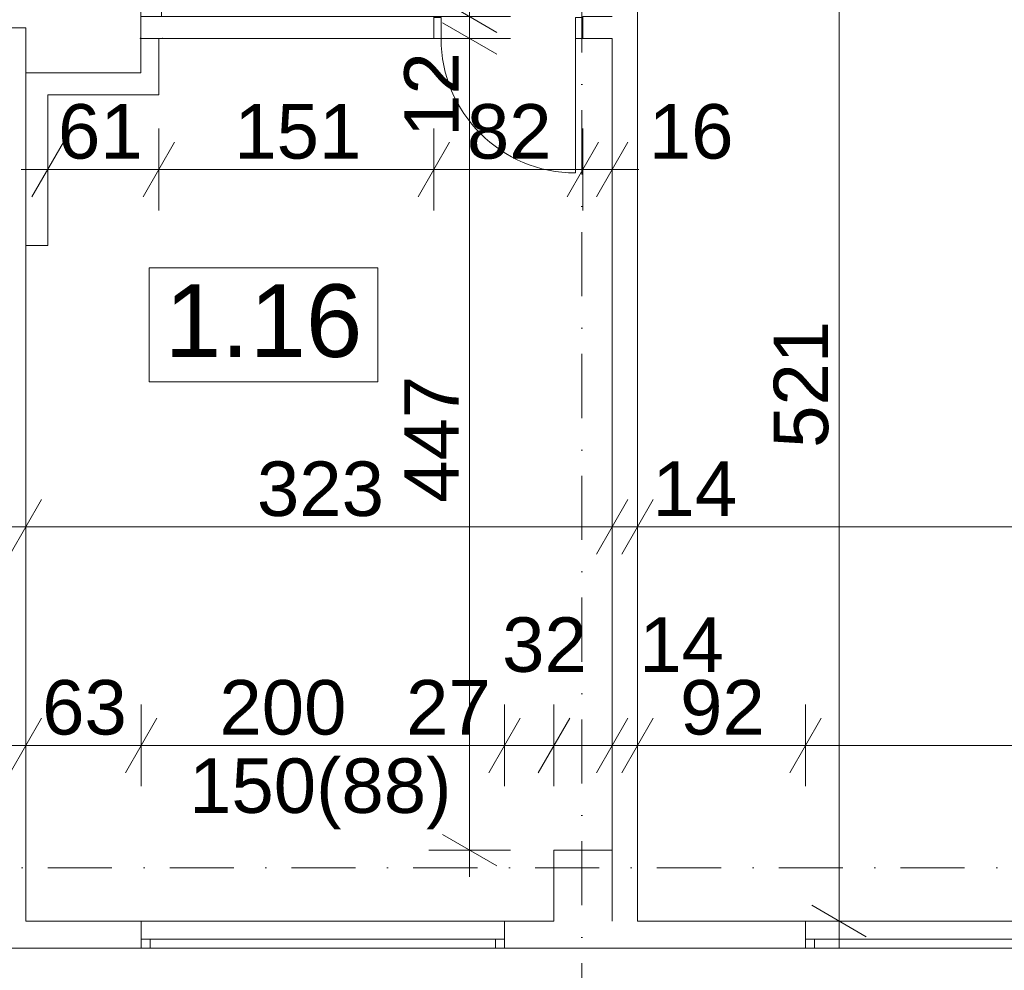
# Model space of a CAD drawing. Extents: x -283435 to 14216, y -77540 to 30522.
# Tile 132 of 177: x -76697 to -71278, y -73227 to -67996. Entities that reach past the tile are written whole.
import ezdxf

# ---------------------------------------------------------------- set-up
doc = ezdxf.new("R2010")
doc.units = 0
doc.header["$MEASUREMENT"] = 0
doc.linetypes.add('Kropki i Kreski', pattern=[670.277762, 352.777767, -176.388884, 0, -141.111112])
for name, color, linetype in [('Drzwi ArchiCAD', 7, 'Continuous'), ('Okna ArchiCADa', 7, 'Continuous'), ('WYMIARY', 7, 'Continuous'), ('ŚCIANY', 7, 'Continuous')]:
    doc.layers.add(name, color=color, linetype=linetype)
for name, color, linetype, lineweight in [('Drzwi ArchiCAD_Nr_Pióra__3', 3, 'Continuous', 18), ('Drzwi ArchiCAD_Nr_Pióra__7', 7, 'Continuous', 18), ('Okna ArchiCADa_Nr_Pióra__23', 23, 'Continuous', 18), ('Okna ArchiCADa_Nr_Pióra__3', 3, 'Continuous', 18), ('Okna ArchiCADa_Nr_Pióra__7', 7, 'Continuous', 18), ('OPISY_Nr_Pióra__65', 65, 'Continuous', 18), ('OPISY_Nr_Pióra__86', 86, 'Continuous', 18), ('OSIE_Nr_Pióra__5', 5, 'Continuous', 18), ('OSIE_Nr_Pióra__7', 7, 'Continuous', 18), ('WYMIARY_Nr_Pióra__4', 4, 'Continuous', 18), ('WYMIARY_Nr_Pióra__5', 5, 'Continuous', 18), ('ŚCIANY_Nr_Pióra__7', 7, 'Continuous', 18)]:
    doc.layers.add(name, color=color, linetype=linetype, lineweight=lineweight)
doc.styles.add('GENERATED_STYLE_1', font='arial.ttf')
doc.styles.add('GENERATED_STYLE_2', font='txt')
doc.dimstyles.new('GENERATED_STYLE__1', dxfattribs={"dimtxt": 300, "dimasz": 228, "dimexe": 0.18, "dimexo": 0, "dimgap": 0.09, "dimtad": 1, "dimdec": 0, "dimlfac": 0.1, "dimzin": 0, "dimdsep": 46, "dimtxsty": 'GENERATED_STYLE_2', "dimblk": 'ARROWHEAD_2', "dimblk1": 'ARROWHEAD_2', "dimblk2": 'ARROWHEAD_2', "dimcen": 0.09, "dimclrd": 256, "dimclre": 256, "dimclrt": 256, "dimazin": 0, "dimtfac": 1, "dimtdec": 4, "dimtmove": 0, "dimatfit": 3, "dimfxl": 1, "dimtolj": 1, "dimtzin": 0, "dimarcsym": 0})
doc.dimstyles.new('GENERATED_STYLE__2', dxfattribs={"dimtxt": 300, "dimasz": 228, "dimexe": 0.18, "dimexo": 0, "dimgap": 0.09, "dimtad": 1, "dimtih": 1, "dimtoh": 1, "dimdec": 0, "dimlfac": 0.1, "dimzin": 0, "dimdsep": 46, "dimtxsty": 'GENERATED_STYLE_2', "dimblk": 'ARROWHEAD_2', "dimblk1": 'ARROWHEAD_2', "dimblk2": 'ARROWHEAD_2', "dimcen": 0.09, "dimclrd": 256, "dimclre": 256, "dimclrt": 256, "dimazin": 0, "dimtfac": 1, "dimtdec": 4, "dimtmove": 0, "dimatfit": 3, "dimfxl": 1, "dimtolj": 1, "dimtzin": 0, "dimarcsym": 0})
doc.dimstyles.new('GENERATED_STYLE__3', dxfattribs={"dimtxt": 300, "dimasz": 228, "dimexe": 0.18, "dimexo": 0, "dimgap": 0.09, "dimtad": 1, "dimtih": 1, "dimtoh": 1, "dimdec": 0, "dimlfac": 0.1, "dimzin": 0, "dimdsep": 46, "dimtxsty": 'GENERATED_STYLE_2', "dimblk": 'ARROWHEAD_2', "dimblk1": 'ARROWHEAD_2', "dimblk2": 'ARROWHEAD_2', "dimcen": 0.09, "dimclrd": 256, "dimclre": 256, "dimclrt": 256, "dimazin": 0, "dimtfac": 1, "dimtdec": 4, "dimtmove": 2, "dimatfit": 3, "dimfxl": 1, "dimtolj": 1, "dimtzin": 0, "dimarcsym": 0})
doc.dimstyles.new('GENERATED_STYLE__4', dxfattribs={"dimtxt": 300, "dimasz": 228, "dimexe": 0.18, "dimexo": 0, "dimgap": 0.09, "dimtad": 1, "dimdec": 0, "dimlfac": 0.1, "dimzin": 0, "dimdsep": 46, "dimtxsty": 'GENERATED_STYLE_2', "dimblk": 'ARROWHEAD_2', "dimblk1": 'ARROWHEAD_2', "dimblk2": 'ARROWHEAD_2', "dimcen": 0.09, "dimclrd": 256, "dimclre": 256, "dimclrt": 256, "dimazin": 0, "dimtfac": 1, "dimtdec": 4, "dimtmove": 2, "dimatfit": 3, "dimfxl": 1, "dimtolj": 1, "dimtzin": 0, "dimarcsym": 0})

# ---------------------------------------------------------------- blocks, each defined once
blk = doc.blocks.new('Ściana_187', base_point=(-73296.8, -72955.8))
at = {"layer": 'ŚCIANY_Nr_Pióra__7', "linetype": 'Continuous'}
for p, q in [((-73296.8, -72955.8), (-73296.8, -67748.7)), ((-73436.8, -68099.3), (-73436.8, -72955.8))]:
    blk.add_line(p, q, dxfattribs=at)
blk = doc.blocks.new('D1 Drzwi proste 12_52')
at = {"layer": 'Drzwi ArchiCAD_Nr_Pióra__3', "linetype": 'Continuous'}
for p, q in [((370, 0), (370, 740)), ((-370, 0), (-410, 0)), ((-410, 0), (-410, -115)), ((-370, -115), (-370, 0)), ((410, 0), (370, 0)), ((370, 0), (370, -115)), ((410, -115), (410, 0)), ((-410, -115), (-370, -115)), ((370, -115), (410, -115))]:
    blk.add_line(p, q, dxfattribs=at)
blk.add_arc((370, 0), 740, 90, 180, dxfattribs=at)
at = {"layer": 'Drzwi ArchiCAD_Nr_Pióra__7', "linetype": 'Continuous'}
for p, q in [((-410, 0), (-410, -115)), ((410, 0), (410, -115))]:
    blk.add_line(p, q, dxfattribs=at)
blk = doc.blocks.new('Ściana_190', base_point=(-73296.8, -67979.3))
at = {"layer": 'ŚCIANY_Nr_Pióra__7', "linetype": 'Continuous'}
for p, q in [((-74418.3, -67979.3), (-75931, -67979.3)), ((-74418.3, -67984.3), (-74418.3, -67979.3)), ((-74418.3, -68099.3), (-74418.3, -67984.3)), ((-73598.3, -67984.3), (-73598.3, -67979.3)), ((-73436.8, -67979.3), (-73598.3, -67979.3)), ((-73598.3, -68099.3), (-73598.3, -67984.3)), ((-75912.9, -68099.3), (-74418.3, -68099.3)), ((-73598.3, -68099.3), (-73436.8, -68099.3))]:
    blk.add_line(p, q, dxfattribs=at)
at = {"layer": 'Drzwi ArchiCAD', "linetype": 'Continuous', "xscale": -1, "rotation": 180}
blk.add_blockref('D1 Drzwi proste 12_52', (-74008.3, -68099.3), dxfattribs=at)
blk = doc.blocks.new('D2 Asymetryczne 12_21')
at = {"layer": 'Drzwi ArchiCAD_Nr_Pióra__3', "linetype": 'Continuous'}
for p, q in [((585, 0), (585, 900.9)), ((-585, 0), (-585, 269.1)), ((-585, 0), (-625, 0)), ((-625, 0), (-625, -115)), ((-585, -115), (-585, 0)), ((625, 0), (585, 0)), ((585, 0), (585, -115)), ((625, -115), (625, 0)), ((-625, -115), (-585, -115)), ((585, -115), (625, -115))]:
    blk.add_line(p, q, dxfattribs=at)
for centre, radius, start, end in [((585, 0), 900.9, 90, 180), ((-585, 0), 269.1, 0, 90)]:
    blk.add_arc(centre, radius, start, end, dxfattribs=at)
at = {"layer": 'Drzwi ArchiCAD_Nr_Pióra__7', "linetype": 'Continuous'}
for p, q in [((-625, 0), (-625, -100)), ((625, 0), (625, -100))]:
    blk.add_line(p, q, dxfattribs=at)
blk = doc.blocks.new('Ściana_194', base_point=(-76031, -68409.3))
at = {"layer": 'ŚCIANY_Nr_Pióra__7', "linetype": 'Continuous'}
for p, q in [((-76031, -66723), (-76031, -66729.3)), ((-76031, -66729.3), (-75931, -66729.3)), ((-75931, -66729.3), (-75931, -66723)), ((-76031, -67979.3), (-75931, -67979.3)), ((-76031, -67979.3), (-76031, -68289.3)), ((-75931, -68409.3), (-75931, -68099.3))]:
    blk.add_line(p, q, dxfattribs=at)
at = {"layer": 'Drzwi ArchiCAD', "linetype": 'Continuous', "rotation": 90}
blk.add_blockref('D2 Asymetryczne 12_21', (-76031, -67354.3), dxfattribs=at)
blk = doc.blocks.new('Ściana_384', base_point=(-77012.9, -68040.6))
at = {"layer": 'ŚCIANY_Nr_Pióra__7', "linetype": 'Continuous'}
for p, q in [((-77012.9, -68040.6), (-77012.9, -72955.8)), ((-76662.9, -68040.6), (-77012.9, -68040.6)), ((-76662.9, -72955.8), (-76662.9, -68040.6))]:
    blk.add_line(p, q, dxfattribs=at)
blk = doc.blocks.new('Ściana_385', base_point=(-73436.8, -72955.8))
at = {"layer": 'ŚCIANY_Nr_Pióra__7', "linetype": 'Continuous'}
for p, q in [((-73436.8, -72565.8), (-73756.8, -72565.8)), ((-73756.8, -72565.8), (-73756.8, -72955.8)), ((-73436.8, -72955.8), (-73436.8, -72565.8))]:
    blk.add_line(p, q, dxfattribs=at)
blk = doc.blocks.new('Ściana_193', base_point=(-76662.9, -68409.3))
at = {"layer": 'ŚCIANY_Nr_Pióra__7', "linetype": 'Continuous'}
for p, q in [((-76662.9, -68289.3), (-76662.9, -69239.4)), ((-76542.9, -69239.4), (-76542.9, -68409.3)), ((-76662.9, -69239.4), (-76542.9, -69239.4))]:
    blk.add_line(p, q, dxfattribs=at)
blk = doc.blocks.new('Ściana_192', base_point=(-76662.9, -68409.3))
at = {"layer": 'ŚCIANY_Nr_Pióra__7', "linetype": 'Continuous'}
for p, q in [((-76031, -68289.3), (-76662.9, -68289.3)), ((-76542.9, -68409.3), (-75931, -68409.3))]:
    blk.add_line(p, q, dxfattribs=at)
blk = doc.blocks.new('Ściana_191', base_point=(-75912.9, -68099.3))
at = {"layer": 'ŚCIANY_Nr_Pióra__7', "linetype": 'Continuous'}
blk.add_line((-76032.9, -68099.3), (-75912.9, -68099.3), dxfattribs=at)
for p in [(-76032.9, -68099.3), (-75912.9, -68099.3)]:
    blk.add_point(p, dxfattribs=at)
blk = doc.blocks.new('O M panel zakrzywiony 12_61')
at = {"layer": 'Okna ArchiCADa_Nr_Pióra__23', "linetype": 'Continuous'}
for p, q in [((-1885, 0), (-1935, 0)), ((-1885, -50), (-1885, 0)), ((1935, 0), (1885, 0)), ((1885, 0), (1885, -50)), ((-1935, -50), (-1885, -50)), ((1885, -50), (1935, -50))]:
    blk.add_line(p, q, dxfattribs=at)
at = {"layer": 'Okna ArchiCADa_Nr_Pióra__3', "linetype": 'Continuous'}
for p, q in [((-1935, 0), (1935, 0)), ((1885, 0), (-1885, 0)), ((-1885, -50), (1885, -50)), ((-1935, -150), (1935, -150))]:
    blk.add_line(p, q, dxfattribs=at)
at = {"layer": 'Okna ArchiCADa_Nr_Pióra__7', "linetype": 'Continuous'}
for p, q in [((-1935, 0), (-1935, -50)), ((1935, 0), (1935, -50))]:
    blk.add_line(p, q, dxfattribs=at)
blk = doc.blocks.new('O M panel zakrzywiony 12_63')
at = {"layer": 'Okna ArchiCADa_Nr_Pióra__23', "linetype": 'Continuous'}
for p, q in [((-950, 0), (-1000, 0)), ((-950, -50), (-950, 0)), ((1000, 0), (950, 0)), ((950, 0), (950, -50)), ((-1000, -50), (-950, -50)), ((950, -50), (1000, -50))]:
    blk.add_line(p, q, dxfattribs=at)
at = {"layer": 'Okna ArchiCADa_Nr_Pióra__3', "linetype": 'Continuous'}
for p, q in [((-1000, 0), (1000, 0)), ((950, 0), (-950, 0)), ((-950, -50), (950, -50)), ((-1000, -150), (1000, -150))]:
    blk.add_line(p, q, dxfattribs=at)
at = {"layer": 'Okna ArchiCADa_Nr_Pióra__7', "linetype": 'Continuous'}
for p, q in [((-1000, 0), (-1000, -50)), ((1000, 0), (1000, -50))]:
    blk.add_line(p, q, dxfattribs=at)
blk = doc.blocks.new('Ściana_426', base_point=(-149541.4, -72955.8))
at = {"layer": 'ŚCIANY_Nr_Pióra__7', "linetype": 'Continuous'}
for p, q in [((-76028.8, -72955.8), (-76662.9, -72955.8)), ((-76028.8, -73055.8), (-76028.8, -72955.8)), ((-74028.8, -73055.8), (-74028.8, -72955.8)), ((-73756.8, -72955.8), (-74028.8, -72955.8)), ((-72372.8, -72955.8), (-73296.8, -72955.8)), ((-72372.8, -73055.8), (-72372.8, -72955.8)), ((-76028.8, -73105.8), (-76028.8, -73055.8)), ((-74028.8, -73105.8), (-74028.8, -73055.8)), ((-72372.8, -73105.8), (-72372.8, -73055.8)), ((-80193.3, -73105.8), (-76028.8, -73105.8)), ((-74028.8, -73105.8), (-72372.8, -73105.8))]:
    blk.add_line(p, q, dxfattribs=at)
at = {"layer": 'Okna ArchiCADa', "linetype": 'Continuous', "xscale": -1, "rotation": 180}
blk.add_blockref('O M panel zakrzywiony 12_63', (-75028.8, -73105.8), dxfattribs=at)
at = {"layer": 'Okna ArchiCADa', "linetype": 'Continuous', "rotation": 180}
blk.add_blockref('O M panel zakrzywiony 12_61', (-70437.8, -73105.8), dxfattribs=at)
blk = doc.blocks.new('*D1999')
at = {"layer": 'WYMIARY_Nr_Pióra__4', "linetype": 'Continuous', "transparency": 16777216}
for p, q in [((-77012.9, -72214.6), (-77012.9, -71764.6)), ((-76662.9, -72214.6), (-76662.9, -71764.6)), ((-76926.3, -71839.6), (-77099.5, -72139.6)), ((-76576.3, -71839.6), (-76749.5, -72139.6)), ((-77012.9, -71989.6), (-76662.9, -71989.6))]:
    blk.add_line(p, q, dxfattribs=at)
blk = doc.blocks.new('ARROWHEAD_2')
at = {"linetype": 'Continuous'}
for p, q in [((-0.378, -0.655), (0.378, 0.655)), ((0, 0), (-1, 0))]:
    blk.add_line(p, q, dxfattribs=at)
blk = doc.blocks.new('*D2000')
at = {"layer": 'WYMIARY_Nr_Pióra__4', "linetype": 'Continuous', "transparency": 16777216}
for p, q in [((-76662.9, -72214.6), (-76662.9, -71764.6)), ((-76028.8, -72214.6), (-76028.8, -71764.6)), ((-76576.3, -71839.6), (-76749.5, -72139.6)), ((-75942.2, -71839.6), (-76115.4, -72139.6)), ((-76662.9, -71989.6), (-76028.8, -71989.6))]:
    blk.add_line(p, q, dxfattribs=at)
at = {"layer": 'WYMIARY_Nr_Pióra__5', "transparency": 16777216, "insert": (-76573.5, -71629.6), "char_height": 300, "attachment_point": 1, "style": 'GENERATED_STYLE_1'}
blk.add_mtext('{63}', dxfattribs=at)
blk = doc.blocks.new('*D2001')
at = {"layer": 'WYMIARY_Nr_Pióra__4', "linetype": 'Continuous', "transparency": 16777216}
for p, q in [((-76028.8, -72214.6), (-76028.8, -71764.6)), ((-74028.8, -72214.6), (-74028.8, -71764.6)), ((-75942.2, -71839.6), (-76115.4, -72139.6)), ((-73942.2, -71839.6), (-74115.4, -72139.6)), ((-76028.8, -71989.6), (-74028.8, -71989.6))]:
    blk.add_line(p, q, dxfattribs=at)
at = {"layer": 'WYMIARY_Nr_Pióra__5', "transparency": 16777216, "char_height": 300, "attachment_point": 1, "style": 'GENERATED_STYLE_1'}
for s, insert in [('{32}', (-74042.1, -71284.6)), ('{200}', (-75598, -71629.6)), ('{27}', (-74570.9, -71629.6))]:
    blk.add_mtext(s, dxfattribs=dict(at, insert=insert))
blk = doc.blocks.new('*D2002')
at = {"layer": 'WYMIARY_Nr_Pióra__4', "linetype": 'Continuous', "transparency": 16777216}
for p, q in [((-74028.8, -72214.6), (-74028.8, -71764.6)), ((-73756.8, -72214.6), (-73756.8, -71764.6)), ((-73942.2, -71839.6), (-74115.4, -72139.6)), ((-73670.2, -71839.6), (-73843.4, -72139.6)), ((-74028.8, -71989.6), (-73756.8, -71989.6))]:
    blk.add_line(p, q, dxfattribs=at)
blk = doc.blocks.new('*D2003')
at = {"layer": 'WYMIARY_Nr_Pióra__4', "linetype": 'Continuous', "transparency": 16777216}
for p, q in [((-73756.8, -72214.6), (-73756.8, -71764.6)), ((-73436.8, -72214.6), (-73436.8, -71764.6)), ((-73670.2, -71839.6), (-73843.4, -72139.6)), ((-73350.2, -71839.6), (-73523.4, -72139.6)), ((-73756.8, -71989.6), (-73436.8, -71989.6))]:
    blk.add_line(p, q, dxfattribs=at)
blk = doc.blocks.new('*D2004')
at = {"layer": 'WYMIARY_Nr_Pióra__4', "linetype": 'Continuous', "transparency": 16777216}
for p, q in [((-73436.8, -72214.6), (-73436.8, -71764.6)), ((-73296.8, -72214.6), (-73296.8, -71764.6)), ((-73350.2, -71839.6), (-73523.4, -72139.6)), ((-73210.2, -71839.6), (-73383.4, -72139.6)), ((-73436.8, -71989.6), (-73296.8, -71989.6))]:
    blk.add_line(p, q, dxfattribs=at)
blk = doc.blocks.new('*D2005')
at = {"layer": 'WYMIARY_Nr_Pióra__4', "linetype": 'Continuous', "transparency": 16777216}
for p, q in [((-73296.8, -72214.6), (-73296.8, -71764.6)), ((-72372.8, -72214.6), (-72372.8, -71764.6)), ((-73210.2, -71839.6), (-73383.4, -72139.6)), ((-72286.2, -71839.6), (-72459.4, -72139.6)), ((-73296.8, -71989.6), (-72372.8, -71989.6))]:
    blk.add_line(p, q, dxfattribs=at)
at = {"layer": 'WYMIARY_Nr_Pióra__5', "transparency": 16777216, "char_height": 300, "attachment_point": 1, "style": 'GENERATED_STYLE_1'}
for s, insert in [('{14}', (-73286.8, -71284.6)), ('{92}', (-73062.5, -71629.6))]:
    blk.add_mtext(s, dxfattribs=dict(at, insert=insert))
blk = doc.blocks.new('*D2006')
at = {"layer": 'WYMIARY_Nr_Pióra__4', "linetype": 'Continuous', "transparency": 16777216}
for p, q in [((-72372.8, -72214.6), (-72372.8, -71764.6)), ((-68502.8, -72214.6), (-68502.8, -71764.6)), ((-72286.2, -71839.6), (-72459.4, -72139.6)), ((-68416.2, -71839.6), (-68589.4, -72139.6)), ((-72372.8, -71989.6), (-68502.8, -71989.6))]:
    blk.add_line(p, q, dxfattribs=at)
at = {"layer": 'WYMIARY_Nr_Pióra__5', "transparency": 16777216, "insert": (-70779.3, -71629.6), "char_height": 300, "attachment_point": 1, "style": 'GENERATED_STYLE_1'}
blk.add_mtext('{387}', dxfattribs=at)
blk = doc.blocks.new('*D2007')
at = {"layer": 'WYMIARY_Nr_Pióra__4', "linetype": 'Continuous', "transparency": 16777216}
for p, q in [((-68502.8, -72214.6), (-68502.8, -71764.6)), ((-67702.8, -72214.6), (-67702.8, -71764.6)), ((-68416.2, -71839.6), (-68589.4, -72139.6)), ((-67616.2, -71839.6), (-67789.4, -72139.6)), ((-68502.8, -71989.6), (-67702.8, -71989.6))]:
    blk.add_line(p, q, dxfattribs=at)
at = {"layer": 'WYMIARY_Nr_Pióra__5', "transparency": 16777216, "char_height": 300, "attachment_point": 1, "style": 'GENERATED_STYLE_1'}
for s, insert in [('{20}', (-67830.5, -71284.6)), ('{80}', (-68330.5, -71629.6))]:
    blk.add_mtext(s, dxfattribs=dict(at, insert=insert))
blk = doc.blocks.new('*D2008')
at = {"layer": 'WYMIARY_Nr_Pióra__4', "linetype": 'Continuous', "transparency": 16777216}
for p, q in [((-67702.8, -72214.6), (-67702.8, -71764.6)), ((-67502.8, -72214.6), (-67502.8, -71764.6)), ((-67616.2, -71839.6), (-67789.4, -72139.6)), ((-67416.2, -71839.6), (-67589.4, -72139.6)), ((-67702.8, -71989.6), (-67502.8, -71989.6))]:
    blk.add_line(p, q, dxfattribs=at)
blk = doc.blocks.new('*D2009')
at = {"layer": 'WYMIARY_Nr_Pióra__4', "linetype": 'Continuous', "transparency": 16777216}
for p, q in [((-67502.8, -72214.6), (-67502.8, -71764.6)), ((-66702.8, -72214.6), (-66702.8, -71764.6)), ((-67416.2, -71839.6), (-67589.4, -72139.6)), ((-66616.2, -71839.6), (-66789.4, -72139.6)), ((-67502.8, -71989.6), (-66702.8, -71989.6))]:
    blk.add_line(p, q, dxfattribs=at)
at = {"layer": 'WYMIARY_Nr_Pióra__5', "transparency": 16777216, "insert": (-67330.5, -71629.6), "char_height": 300, "attachment_point": 1, "style": 'GENERATED_STYLE_1'}
blk.add_mtext('{80}', dxfattribs=at)
blk = doc.blocks.new('*D2010')
at = {"layer": 'WYMIARY_Nr_Pióra__4', "linetype": 'Continuous', "transparency": 16777216}
for p, q in [((-66702.8, -72214.6), (-66702.8, -71764.6)), ((-62702.8, -72214.6), (-62702.8, -71764.6)), ((-66616.2, -71839.6), (-66789.4, -72139.6)), ((-62616.2, -71839.6), (-62789.4, -72139.6)), ((-66702.8, -71989.6), (-62702.8, -71989.6))]:
    blk.add_line(p, q, dxfattribs=at)
at = {"layer": 'WYMIARY_Nr_Pióra__5', "transparency": 16777216, "insert": (-65044.3, -71629.6), "char_height": 300, "attachment_point": 1, "style": 'GENERATED_STYLE_1'}
blk.add_mtext('{400}', dxfattribs=at)
blk = doc.blocks.new('*D2011')
at = {"layer": 'WYMIARY_Nr_Pióra__4', "linetype": 'Continuous', "transparency": 16777216}
for p, q in [((-62702.8, -72214.6), (-62702.8, -71764.6)), ((-61752.9, -72214.6), (-61752.9, -71764.6)), ((-62616.2, -71839.6), (-62789.4, -72139.6)), ((-61839.5, -72139.6), (-61666.3, -71839.6)), ((-62702.8, -71989.6), (-61752.9, -71989.6)), ((-61752.9, -71989.6), (-61606.2, -71989.6))]:
    blk.add_line(p, q, dxfattribs=at)
at = {"layer": 'WYMIARY_Nr_Pióra__5', "transparency": 16777216, "insert": (-62455.5, -71629.6), "char_height": 300, "attachment_point": 1, "style": 'GENERATED_STYLE_1'}
blk.add_mtext('{95}', dxfattribs=at)
blk = doc.blocks.new('*D2012')
at = {"layer": 'WYMIARY_Nr_Pióra__4', "linetype": 'Continuous', "transparency": 16777216}
for p, q in [((-76662.9, -71012), (-76662.9, -70562)), ((-73436.8, -71012), (-73436.8, -70562)), ((-76576.3, -70637), (-76749.5, -70937)), ((-73350.2, -70637), (-73523.4, -70937)), ((-76809.6, -70787), (-76662.9, -70787)), ((-76662.9, -70787), (-73436.8, -70787))]:
    blk.add_line(p, q, dxfattribs=at)
at = {"layer": 'WYMIARY_Nr_Pióra__5', "transparency": 16777216, "insert": (-75391.3, -70427), "char_height": 300, "attachment_point": 1, "style": 'GENERATED_STYLE_1'}
blk.add_mtext('{323}', dxfattribs=at)
blk = doc.blocks.new('*D2013')
at = {"layer": 'WYMIARY_Nr_Pióra__4', "linetype": 'Continuous', "transparency": 16777216}
for p, q in [((-73436.8, -71012), (-73436.8, -70562)), ((-73296.8, -71012), (-73296.8, -70562)), ((-73350.2, -70637), (-73523.4, -70937)), ((-73210.2, -70637), (-73383.4, -70937)), ((-73436.8, -70787), (-73296.8, -70787))]:
    blk.add_line(p, q, dxfattribs=at)
blk = doc.blocks.new('*D2014')
at = {"layer": 'WYMIARY_Nr_Pióra__4', "linetype": 'Continuous', "transparency": 16777216}
for p, q in [((-73296.8, -71012), (-73296.8, -70562)), ((-61752.9, -71012), (-61752.9, -70562)), ((-73210.2, -70637), (-73383.4, -70937)), ((-61839.5, -70937), (-61666.3, -70637)), ((-73296.8, -70787), (-61752.9, -70787)), ((-61752.9, -70787), (-61606.2, -70787))]:
    blk.add_line(p, q, dxfattribs=at)
at = {"layer": 'WYMIARY_Nr_Pióra__5', "transparency": 16777216, "char_height": 300, "attachment_point": 1, "style": 'GENERATED_STYLE_1'}
for s, insert in [('{14}', (-73214.6, -70427)), ('{1\xa0154}', (-67368.6, -70427))]:
    blk.add_mtext(s, dxfattribs=dict(at, insert=insert))
blk = doc.blocks.new('*D2015')
at = {"layer": 'WYMIARY_Nr_Pióra__4', "linetype": 'Continuous', "transparency": 16777216}
for p, q in [((-72337.7, -67662.1), (-72037.7, -67835.3)), ((-71962.7, -67748.7), (-72412.7, -67748.7)), ((-72187.7, -72955.8), (-72187.7, -67748.7)), ((-72337.7, -72869.2), (-72037.7, -73042.4)), ((-71962.7, -72955.8), (-72412.7, -72955.8)), ((-72187.7, -73102.5), (-72187.7, -72955.8))]:
    blk.add_line(p, q, dxfattribs=at)
at = {"layer": 'WYMIARY_Nr_Pióra__5', "transparency": 16777216, "insert": (-72547.7, -70352.3), "char_height": 300, "attachment_point": 1, "rotation": 90, "style": 'GENERATED_STYLE_1'}
blk.add_mtext('{521}', dxfattribs=at)
blk = doc.blocks.new('*D2016')
at = {"layer": 'WYMIARY_Nr_Pióra__4', "linetype": 'Continuous', "transparency": 16777216}
for p, q in [((-72337.7, -66772.1), (-72037.7, -66945.3)), ((-71962.7, -66858.7), (-72412.7, -66858.7)), ((-72187.7, -67748.7), (-72187.7, -66858.7)), ((-72337.7, -67662.1), (-72037.7, -67835.3)), ((-71962.7, -67748.7), (-72412.7, -67748.7))]:
    blk.add_line(p, q, dxfattribs=at)
at = {"layer": 'WYMIARY_Nr_Pióra__5', "transparency": 16777216, "insert": (-72547.7, -67531.3), "char_height": 300, "attachment_point": 1, "rotation": 90, "style": 'GENERATED_STYLE_1'}
blk.add_mtext('{89}', dxfattribs=at)
blk = doc.blocks.new('*D2017')
at = {"layer": 'WYMIARY_Nr_Pióra__4', "linetype": 'Continuous', "transparency": 16777216}
for p, q in [((-72337.7, -61727.4), (-72037.7, -61900.6)), ((-71962.7, -61814), (-72412.7, -61814)), ((-72187.7, -66858.7), (-72187.7, -61814)), ((-72337.7, -66772.1), (-72037.7, -66945.3)), ((-71962.7, -66858.7), (-72412.7, -66858.7))]:
    blk.add_line(p, q, dxfattribs=at)
at = {"layer": 'WYMIARY_Nr_Pióra__5', "transparency": 16777216, "insert": (-72547.7, -64677.9), "char_height": 300, "attachment_point": 1, "rotation": 90, "style": 'GENERATED_STYLE_1'}
blk.add_mtext('{504}', dxfattribs=at)
blk = doc.blocks.new('*D2018')
at = {"layer": 'WYMIARY_Nr_Pióra__4', "linetype": 'Continuous', "transparency": 16777216}
for p, q in [((-72037.7, -61000.6), (-72337.7, -60827.4)), ((-71962.7, -60914), (-72412.7, -60914)), ((-72187.7, -61814), (-72187.7, -60914)), ((-72337.7, -61727.4), (-72037.7, -61900.6)), ((-71962.7, -61814), (-72412.7, -61814))]:
    blk.add_line(p, q, dxfattribs=at)
at = {"layer": 'WYMIARY_Nr_Pióra__5', "transparency": 16777216, "char_height": 300, "attachment_point": 1, "rotation": 90, "style": 'GENERATED_STYLE_1'}
for s, insert in [('{10}', (-71883.4, -61351.1)), ('{90}', (-72547.7, -61591.7))]:
    blk.add_mtext(s, dxfattribs=dict(at, insert=insert))
blk = doc.blocks.new('*D2019')
at = {"layer": 'WYMIARY_Nr_Pióra__4', "linetype": 'Continuous', "transparency": 16777216}
for p, q in [((-72187.7, -60813), (-72187.7, -60666.3)), ((-72337.7, -60726.4), (-72037.7, -60899.6)), ((-71962.7, -60813), (-72412.7, -60813)), ((-72037.7, -61000.6), (-72337.7, -60827.4)), ((-72187.7, -60914), (-72187.7, -60813)), ((-71962.7, -60914), (-72412.7, -60914))]:
    blk.add_line(p, q, dxfattribs=at)
blk = doc.blocks.new('*D2024')
at = {"layer": 'WYMIARY_Nr_Pióra__4', "linetype": 'Continuous', "transparency": 16777216}
for p, q in [((-76542.9, -69045.6), (-76542.9, -68595.6)), ((-75931, -69045.6), (-75931, -68595.6)), ((-76456.3, -68670.6), (-76629.5, -68970.6)), ((-75844.4, -68670.6), (-76017.6, -68970.6)), ((-76689.6, -68820.6), (-76542.9, -68820.6)), ((-76542.9, -68820.6), (-75931, -68820.6))]:
    blk.add_line(p, q, dxfattribs=at)
at = {"layer": 'WYMIARY_Nr_Pióra__5', "transparency": 16777216, "insert": (-76486.3, -68460.6), "char_height": 300, "attachment_point": 1, "style": 'GENERATED_STYLE_1'}
blk.add_mtext('{61}', dxfattribs=at)
blk = doc.blocks.new('*D2025')
at = {"layer": 'WYMIARY_Nr_Pióra__4', "linetype": 'Continuous', "transparency": 16777216}
for p, q in [((-75931, -69045.6), (-75931, -68595.6)), ((-74418.3, -69045.6), (-74418.3, -68595.6)), ((-75844.4, -68670.6), (-76017.6, -68970.6)), ((-74331.7, -68670.6), (-74504.9, -68970.6)), ((-75931, -68820.6), (-74418.3, -68820.6))]:
    blk.add_line(p, q, dxfattribs=at)
at = {"layer": 'WYMIARY_Nr_Pióra__5', "transparency": 16777216, "insert": (-75516.1, -68460.6), "char_height": 300, "attachment_point": 1, "style": 'GENERATED_STYLE_1'}
blk.add_mtext('{151}', dxfattribs=at)
blk = doc.blocks.new('*D2026')
at = {"layer": 'WYMIARY_Nr_Pióra__4', "linetype": 'Continuous', "transparency": 16777216}
for p, q in [((-74418.3, -69045.6), (-74418.3, -68595.6)), ((-73598.3, -69045.6), (-73598.3, -68595.6)), ((-74331.7, -68670.6), (-74504.9, -68970.6)), ((-73684.9, -68970.6), (-73511.7, -68670.6)), ((-74418.3, -68820.6), (-73598.3, -68820.6))]:
    blk.add_line(p, q, dxfattribs=at)
at = {"layer": 'WYMIARY_Nr_Pióra__5', "transparency": 16777216, "insert": (-74236, -68460.6), "char_height": 300, "attachment_point": 1, "style": 'GENERATED_STYLE_1'}
blk.add_mtext('{82}', dxfattribs=at)
blk = doc.blocks.new('*D2027')
at = {"layer": 'WYMIARY_Nr_Pióra__4', "linetype": 'Continuous', "transparency": 16777216}
for p, q in [((-73598.3, -69045.6), (-73598.3, -68595.6)), ((-73436.8, -69045.6), (-73436.8, -68595.6)), ((-73684.9, -68970.6), (-73511.7, -68670.6)), ((-73350.2, -68670.6), (-73523.4, -68970.6)), ((-73598.3, -68820.6), (-73436.8, -68820.6)), ((-73436.8, -68820.6), (-73290.1, -68820.6))]:
    blk.add_line(p, q, dxfattribs=at)
at = {"layer": 'WYMIARY_Nr_Pióra__5', "transparency": 16777216, "insert": (-73234.7, -68460.6), "char_height": 300, "attachment_point": 1, "style": 'GENERATED_STYLE_1'}
blk.add_mtext('{16}', dxfattribs=at)
blk = doc.blocks.new('*D2028')
at = {"layer": 'WYMIARY_Nr_Pióra__4', "linetype": 'Continuous', "transparency": 16777216}
for p, q in [((-74370.8, -68012.7), (-74070.8, -68185.9)), ((-73995.8, -68099.3), (-74445.8, -68099.3)), ((-74220.8, -72565.8), (-74220.8, -68099.3)), ((-74370.8, -72479.2), (-74070.8, -72652.4)), ((-73995.8, -72565.8), (-74445.8, -72565.8)), ((-74220.8, -72712.5), (-74220.8, -72565.8))]:
    blk.add_line(p, q, dxfattribs=at)
at = {"layer": 'WYMIARY_Nr_Pióra__5', "transparency": 16777216, "char_height": 300, "attachment_point": 1, "rotation": 90, "style": 'GENERATED_STYLE_1'}
for s, insert in [('{12}', (-74580.8, -68641.3)), ('{447}', (-74580.8, -70654.5))]:
    blk.add_mtext(s, dxfattribs=dict(at, insert=insert))
blk = doc.blocks.new('*D2029')
at = {"layer": 'WYMIARY_Nr_Pióra__4', "linetype": 'Continuous', "transparency": 16777216}
for p, q in [((-74370.8, -67892.7), (-74070.8, -68065.9)), ((-73995.8, -67979.3), (-74445.8, -67979.3)), ((-74220.8, -68099.3), (-74220.8, -67979.3)), ((-74370.8, -68012.7), (-74070.8, -68185.9)), ((-73995.8, -68099.3), (-74445.8, -68099.3))]:
    blk.add_line(p, q, dxfattribs=at)
blk = doc.blocks.new('*D2030')
at = {"layer": 'WYMIARY_Nr_Pióra__4', "linetype": 'Continuous', "transparency": 16777216}
for p, q in [((-74370.8, -66636.4), (-74070.8, -66809.6)), ((-73995.8, -66723), (-74445.8, -66723)), ((-74220.8, -67979.3), (-74220.8, -66723)), ((-74370.8, -67892.7), (-74070.8, -68065.9)), ((-73995.8, -67979.3), (-74445.8, -67979.3))]:
    blk.add_line(p, q, dxfattribs=at)
at = {"layer": 'WYMIARY_Nr_Pióra__5', "transparency": 16777216, "char_height": 300, "attachment_point": 1, "rotation": 90, "style": 'GENERATED_STYLE_1'}
for s, insert in [('{16}', (-74152.3, -67227.4)), ('{126}', (-74580.8, -67692.6))]:
    blk.add_mtext(s, dxfattribs=dict(at, insert=insert))
blk = doc.blocks.new('*D2031')
at = {"layer": 'WYMIARY_Nr_Pióra__4', "linetype": 'Continuous', "transparency": 16777216}
for p, q in [((-74370.8, -66476.4), (-74070.8, -66649.6)), ((-73995.8, -66563), (-74445.8, -66563)), ((-74220.8, -66723), (-74220.8, -66563)), ((-74370.8, -66636.4), (-74070.8, -66809.6)), ((-73995.8, -66723), (-74445.8, -66723))]:
    blk.add_line(p, q, dxfattribs=at)
blk = doc.blocks.new('*D2032')
at = {"layer": 'WYMIARY_Nr_Pióra__4', "linetype": 'Continuous', "transparency": 16777216}
for p, q in [((-74370.8, -62627.7), (-74070.8, -62800.9)), ((-73995.8, -62714.3), (-74445.8, -62714.3)), ((-74220.8, -66563), (-74220.8, -62714.3)), ((-74370.8, -66476.4), (-74070.8, -66649.6)), ((-73995.8, -66563), (-74445.8, -66563))]:
    blk.add_line(p, q, dxfattribs=at)
at = {"layer": 'WYMIARY_Nr_Pióra__5', "transparency": 16777216, "insert": (-74580.8, -64980.1), "char_height": 300, "attachment_point": 1, "rotation": 90, "style": 'GENERATED_STYLE_1'}
blk.add_mtext('{385}', dxfattribs=at)
blk = doc.blocks.new('*D2033')
at = {"layer": 'WYMIARY_Nr_Pióra__4', "linetype": 'Continuous', "transparency": 16777216}
for p, q in [((-74370.8, -62467.7), (-74070.8, -62640.9)), ((-73995.8, -62554.3), (-74445.8, -62554.3)), ((-74220.8, -62714.3), (-74220.8, -62554.3)), ((-74370.8, -62627.7), (-74070.8, -62800.9)), ((-73995.8, -62714.3), (-74445.8, -62714.3))]:
    blk.add_line(p, q, dxfattribs=at)
blk = doc.blocks.new('*D2034')
at = {"layer": 'WYMIARY_Nr_Pióra__4', "linetype": 'Continuous', "transparency": 16777216}
for p, q in [((-74220.8, -60813), (-74220.8, -60666.3)), ((-74070.8, -60899.6), (-74370.8, -60726.4)), ((-73995.8, -60813), (-74445.8, -60813)), ((-74220.8, -62554.3), (-74220.8, -60813)), ((-74370.8, -62467.7), (-74070.8, -62640.9)), ((-73995.8, -62554.3), (-74445.8, -62554.3))]:
    blk.add_line(p, q, dxfattribs=at)
at = {"layer": 'WYMIARY_Nr_Pióra__5', "transparency": 16777216, "char_height": 300, "attachment_point": 1, "rotation": 90, "style": 'GENERATED_STYLE_1'}
for s, insert in [('{174}', (-74580.8, -62025.1)), ('{16}', (-74176.8, -62346.5))]:
    blk.add_mtext(s, dxfattribs=dict(at, insert=insert))

msp = doc.modelspace()

# ---------------------------------------------------------------- linework, layer by layer
at = {"layer": 'OPISY_Nr_Pióra__65', "linetype": 'Continuous', "flags": 128}
msp.add_lwpolyline([(-75984.3, -69360.6), (-74725.5, -69360.6), (-74725.5, -69989.1), (-75984.3, -69989.1)], close=True, dxfattribs=at)
at = {"layer": 'OSIE_Nr_Pióra__5', "linetype": 'Kropki i Kreski'}
msp.add_line((-73602.8, -57768.3), (-73602.8, -75484.6), dxfattribs=at)
at = {"layer": 'OSIE_Nr_Pióra__7', "linetype": 'Kropki i Kreski'}
msp.add_line((-230728.9, -72663), (11369.3, -72663), dxfattribs=at)

# ---------------------------------------------------------------- block references
at = {"layer": 'ŚCIANY'}
for name, p in [('Ściana_187', (-73296.8, -72955.8)), ('Ściana_194', (-76031, -68409.3)), ('Ściana_190', (-73296.8, -67979.3)), ('Ściana_384', (-77012.9, -68040.6)), ('Ściana_191', (-75912.9, -68099.3)), ('Ściana_193', (-76662.9, -68409.3)), ('Ściana_192', (-76662.9, -68409.3)), ('Ściana_385', (-73436.8, -72955.8)), ('Ściana_426', (-149541.4, -72955.8))]:
    msp.add_blockref(name, p, dxfattribs=at)

# ---------------------------------------------------------------- texts
at = {"layer": 'OPISY_Nr_Pióra__86', "linetype": 'Continuous', "insert": (-75354.9, -69452), "char_height": 400, "attachment_point": 2, "style": 'GENERATED_STYLE_1'}
msp.add_mtext('{1.16}', dxfattribs=at)
at = {"layer": 'WYMIARY_Nr_Pióra__5', "linetype": 'Continuous', "insert": (-75765, -72451.2), "char_height": 300, "attachment_point": 7, "style": 'GENERATED_STYLE_1'}
msp.add_mtext('{150(88)}', dxfattribs=at)

# ---------------------------------------------------------------- dimensions: what is measured, and where the dimension line sits
at = {"layer": 'WYMIARY', "linetype": 'Continuous'}
for base, p1, p2, dimstyle, picture, middle in [((-96975.6, -71989.6), (-62702.8, -72955.8), (-61752.9, -60663), 'GENERATED_STYLE__2', '*D2011', (-62230.6, -71779.6)), ((-76662.9, -70787), (-73296.8, -60813), (-61752.9, -60663), 'GENERATED_STYLE__3', '*D2014', (-66854.4, -70577)), ((-96975.6, -71989.6), (-73436.8, -72955.8), (-73296.8, -60813), 'GENERATED_STYLE__2', '*D2004', (-73061.9, -71434.6)), ((-96975.6, -71989.6), (-73296.8, -60813), (-72372.8, -72955.8), 'GENERATED_STYLE__2', '*D2005', (-72837.5, -71779.6)), ((-76662.9, -70787), (-73436.8, -72565.8), (-73296.8, -60813), 'GENERATED_STYLE__3', '*D2013', (-72989.6, -70577)), ((-76542.9, -68820.6), (-75931, -68409.3), (-74418.3, -68099.3), 'GENERATED_STYLE__2', '*D2025', (-75178.8, -68610.6)), ((-76542.9, -68820.6), (-74418.3, -68099.3), (-73598.3, -68099.3), 'GENERATED_STYLE__2', '*D2026', (-74011.1, -68610.6)), ((-76542.9, -68820.6), (-73598.3, -68099.3), (-73436.8, -68099.3), 'GENERATED_STYLE__3', '*D2027', (-73009.8, -68610.6)), ((-76542.9, -68820.6), (-76542.9, -68409.3), (-75931, -68409.3), 'GENERATED_STYLE__3', '*D2024', (-76261.4, -68610.6)), ((-76662.9, -70787), (-76662.9, -72955.8), (-73436.8, -72565.8), 'GENERATED_STYLE__2', '*D2012', (-75053.9, -70577)), ((-96975.6, -71989.6), (-76028.8, -72955.8), (-74028.8, -72955.8), 'GENERATED_STYLE__2', '*D2001', (-75260.6, -71779.6)), ((-96975.6, -71989.6), (-68502.8, -72955.8), (-67702.8, -72513), 'GENERATED_STYLE__2', '*D2007', (-68105.6, -71779.6)), ((-96975.6, -71989.6), (-73756.8, -72955.8), (-73436.8, -72955.8), 'GENERATED_STYLE__2', '*D2003', (-73817.2, -71434.6)), ((-96975.6, -71989.6), (-67702.8, -72513), (-67502.8, -72513), 'GENERATED_STYLE__2', '*D2008', (-67605.6, -71434.6)), ((-96975.6, -71989.6), (-76662.9, -72955.8), (-76028.8, -72955.8), 'GENERATED_STYLE__2', '*D2000', (-76348.6, -71779.6)), ((-96975.6, -71989.6), (-72372.8, -72955.8), (-68502.8, -72955.8), 'GENERATED_STYLE__2', '*D2006', (-70441.9, -71779.6)), ((-96975.6, -71989.6), (-67502.8, -72513), (-66702.8, -72955.8), 'GENERATED_STYLE__2', '*D2009', (-67105.6, -71779.6)), ((-96975.6, -71989.6), (-66702.8, -72955.8), (-62702.8, -72955.8), 'GENERATED_STYLE__2', '*D2010', (-64706.9, -71779.6)), ((-96975.6, -71989.6), (-77012.9, -72955.8), (-76662.9, -72955.8), 'GENERATED_STYLE__2', '*D1999', (-77330, -71779.6)), ((-96975.6, -71989.6), (-74028.8, -72955.8), (-73756.8, -72955.8), 'GENERATED_STYLE__2', '*D2002', (-74345.9, -71779.6))]:
    dim = msp.add_linear_dim(base=base, p1=p1, p2=p2, dimstyle=dimstyle, dxfattribs=at)
    dim.commit()
    dim.dimension.update_dxf_attribs({"geometry": picture, "text_midpoint": middle})
for base, p1, p2, dimstyle, picture, middle in [((-74220.8, -72565.8), (-73436.8, -62554.3), (-73436.8, -60813), 'GENERATED_STYLE__1', '*D2034', (-74430.8, -61687.7)), ((-72187.7, -72955.8), (-73296.8, -60914), (-73296.8, -60813), 'GENERATED_STYLE__4', '*D2019', (-71733.4, -61126.1)), ((-72187.7, -72955.8), (-73296.8, -61814), (-73296.8, -60914), 'GENERATED_STYLE__1', '*D2018', (-72397.7, -61366.8)), ((-72187.7, -72955.8), (-73296.8, -66858.7), (-73296.8, -61814), 'GENERATED_STYLE__1', '*D2017', (-72397.7, -64340.5)), ((-74220.8, -72565.8), (-73436.8, -62714.3), (-73436.8, -62554.3), 'GENERATED_STYLE__4', '*D2033', (-74026.8, -62121.6)), ((-74220.8, -72565.8), (-73436.8, -66563), (-73436.8, -62714.3), 'GENERATED_STYLE__1', '*D2032', (-74430.8, -64642.7)), ((-74220.8, -72565.8), (-73436.8, -66723), (-73436.8, -66563), 'GENERATED_STYLE__4', '*D2031', (-74002.3, -67002.5)), ((-74220.8, -72565.8), (-73436.8, -67979.3), (-73436.8, -66723), 'GENERATED_STYLE__1', '*D2030', (-74430.8, -67355.3)), ((-72187.7, -72955.8), (-73296.8, -67748.7), (-73296.8, -66858.7), 'GENERATED_STYLE__1', '*D2016', (-72397.7, -67306.4)), ((-72187.7, -72955.8), (-73296.8, -72955.8), (-73296.8, -67748.7), 'GENERATED_STYLE__4', '*D2015', (-72397.7, -70014.9)), ((-74220.8, -72565.8), (-73436.8, -68099.3), (-73436.8, -67979.3), 'GENERATED_STYLE__1', '*D2029', (-74430.8, -68416.4)), ((-74220.8, -72565.8), (-73436.8, -72565.8), (-73436.8, -68099.3), 'GENERATED_STYLE__4', '*D2028', (-74430.8, -70317.1))]:
    dim = msp.add_linear_dim(base=base, p1=p1, p2=p2, angle=90, dimstyle=dimstyle, dxfattribs=at)
    dim.commit()
    dim.dimension.update_dxf_attribs({"geometry": picture, "text_midpoint": middle})

doc.saveas('drawing.dxf')
